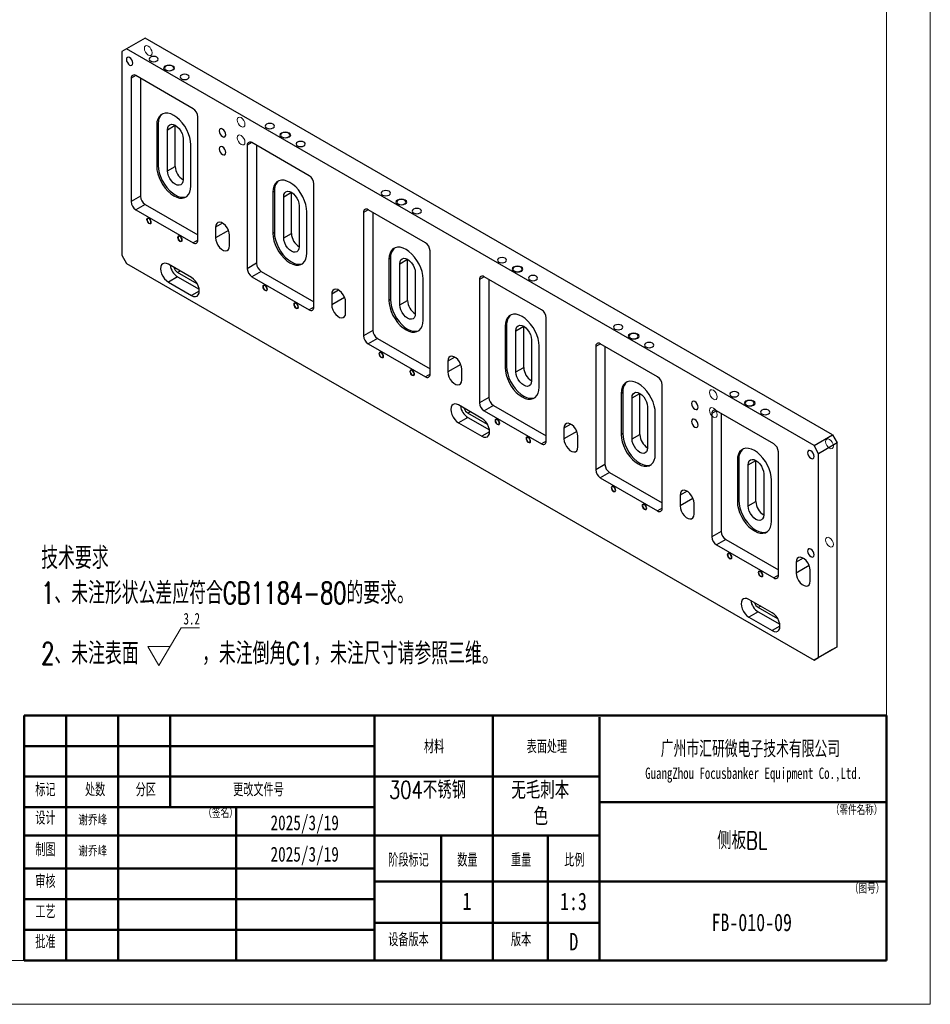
# Model space of a CAD drawing. Header units: millimetres. Extents: x 0 to 297, y 0 to 210.
# Tile 5 of 6: x 193 to 297, y 0 to 112. Entities that reach past the tile are written whole.
import ezdxf

# ---------------------------------------------------------------- set-up
doc = ezdxf.new("R2010")
doc.units = ezdxf.units.MM
doc.styles.add('SLDTEXTSTYLE0', font='TXT', dxfattribs={"width": 0.7, "bigfont": 'bigfont'})
doc.styles.add('SLDTEXTSTYLE1', font='TXT', dxfattribs={"width": 0.7})
doc.styles.add('SLDTEXTSTYLE2', font='TXT', dxfattribs={"width": 0.75, "bigfont": 'bigfont'})
doc.styles.add('SLDTEXTSTYLE3', font='TXT', dxfattribs={"width": 0.75})

# ---------------------------------------------------------------- blocks, each defined once
blk = doc.blocks.new('SW_NOTE_0')
at = {"color": 0, "linetype": 'Continuous', "lineweight": 0}
for p, q in [((13.44, -10.29), (15.97, -6.01)), ((15.97, -6.01), (18.07, -6.01)), ((13.44, -10.29), (12.17, -8.15)), ((14.7, -8.15), (12.17, -8.15))]:
    blk.add_line(p, q, dxfattribs=at)
at = {"color": 0, "linetype": 'Continuous', "lineweight": 0, "attachment_point": 1}
for s, insert, char_height, style in [('技术要求', (0, 3.22), 2.5, 'SLDTEXTSTYLE0'), ('1、未注形状公差应符合GB1184-80的要求。', (0, -0.78), 2.5, 'SLDTEXTSTYLE0'), ('3.2', (16.24, -4.3), 1.323, 'SLDTEXTSTYLE1'), ('2、未注表面', (0, -7.68), 2.5, 'SLDTEXTSTYLE0'), ('，未注倒角C1，未注尺寸请参照三维。', (18.36, -7.68), 2.5, 'SLDTEXTSTYLE0')]:
    blk.add_mtext(s, dxfattribs=dict(at, insert=insert, char_height=char_height, style=style))
blk = doc.blocks.new('SW_NOTE_0_1')
at = {"color": 0, "linetype": 'Continuous', "lineweight": 0, "char_height": 2, "attachment_point": 2, "style": 'SLDTEXTSTYLE2'}
for s, insert in [('无毛刺本', (5.25, 2.58)), ('色', (5.31, -0.42))]:
    blk.add_mtext(s, dxfattribs=dict(at, insert=insert))
blk = doc.blocks.new('SW_NOTE_0_2')
at = {"color": 0, "linetype": 'Continuous', "lineweight": 0, "attachment_point": 2}
for s, insert, char_height, style in [('广州市汇研微电子技术有限公司', (16.21, 2.45), 1.9, 'SLDTEXTSTYLE0'), ('GuangZhou Focusbanker Equipment Co.,Ltd.', (16.58, -0.62), 1.3, 'SLDTEXTSTYLE1')]:
    blk.add_mtext(s, dxfattribs=dict(at, insert=insert, char_height=char_height, style=style))

msp = doc.modelspace()

# ---------------------------------------------------------------- linework, layer by layer
at = {"color": 7, "linetype": 'Continuous', "lineweight": 18}
for p, q in [((297, 210), (297, 0)), ((292, 205), (292, 5)), ((10, 5), (292, 5)), ((0, 0), (297, 0))]:
    msp.add_line(p, q, dxfattribs=at)
at = {"color": 7, "linetype": 'Continuous', "lineweight": 25}
for p, q in [((207.354, 110.329), (205.233, 109.105)), ((285.843, 65.019), (207.354, 110.329)), ((205.233, 109.105), (204.702, 108.798)), ((283.722, 63.794), (205.233, 109.105)), ((204.702, 108.798), (204.702, 85.527)), ((205.763, 105.736), (205.763, 91.651)), ((212.834, 102.267), (206.293, 106.043)), ((206.824, 105.737), (206.824, 92.263)), ((213.364, 87.263), (213.364, 101.348)), ((208.857, 100.48), (208.68, 100.378)), ((208.68, 100.378), (208.68, 95.683)), ((208.857, 100.48), (208.857, 95.785)), ((209.917, 99.868), (210.801, 100.378)), ((210.801, 95.683), (210.801, 100.378)), ((209.917, 95.173), (209.917, 99.868)), ((211.685, 98.847), (211.685, 94.152)), ((212.569, 93.438), (212.569, 98.133)), ((219.021, 98.083), (219.021, 83.997)), ((226.092, 94.613), (219.552, 98.389)), ((220.082, 98.083), (220.082, 84.61)), ((208.857, 95.785), (208.68, 95.683)), ((209.917, 95.173), (210.801, 95.683)), ((226.623, 79.609), (226.623, 93.694)), ((206.824, 92.263), (205.763, 91.651)), ((222.115, 92.826), (221.938, 92.724)), ((221.938, 92.724), (221.938, 88.029)), ((222.115, 92.826), (222.115, 88.131)), ((223.176, 92.214), (224.059, 92.724)), ((223.176, 87.519), (223.176, 92.214)), ((224.059, 88.029), (224.059, 92.724)), ((207.354, 91.345), (206.293, 90.733)), ((207.354, 91.345), (213.364, 87.875)), ((224.943, 91.193), (224.943, 86.498)), ((206.293, 90.733), (212.834, 86.957)), ((225.827, 85.784), (225.827, 90.479)), ((232.28, 90.429), (232.28, 76.343)), ((239.351, 86.959), (232.81, 90.735)), ((233.34, 90.429), (233.34, 76.956)), ((215.397, 88.743), (215.397, 87.518)), ((216.988, 86.6), (216.988, 87.825)), ((222.115, 88.131), (221.938, 88.029)), ((223.176, 87.519), (224.059, 88.029)), ((204.702, 85.527), (205.233, 84.608)), ((239.881, 71.955), (239.881, 86.041)), ((205.233, 84.608), (283.722, 39.298)), ((212.657, 82.976), (210.006, 84.507)), ((220.082, 84.61), (219.021, 83.997)), ((235.373, 85.172), (235.196, 85.07)), ((235.196, 85.07), (235.196, 80.375)), ((235.373, 85.172), (235.373, 80.477)), ((236.434, 84.56), (237.318, 85.07)), ((236.434, 79.865), (236.434, 84.56)), ((237.318, 80.375), (237.318, 85.07)), ((213.306, 82.275), (211.066, 83.568)), ((220.612, 83.691), (219.552, 83.079)), ((220.612, 83.691), (226.623, 80.221)), ((238.202, 83.54), (238.202, 78.844)), ((211.066, 83.078), (210.006, 82.465)), ((210.006, 82.465), (212.657, 80.935)), ((211.066, 83.078), (213.523, 81.659)), ((219.552, 83.079), (226.092, 79.303)), ((239.085, 78.13), (239.085, 82.825)), ((245.538, 82.775), (245.538, 68.69)), ((252.609, 79.305), (246.068, 83.081)), ((246.598, 82.775), (246.598, 69.302)), ((228.656, 81.089), (228.656, 79.864)), ((230.247, 78.946), (230.247, 80.171)), ((235.373, 80.477), (235.196, 80.375)), ((236.434, 79.865), (237.318, 80.375)), ((253.139, 64.301), (253.139, 78.387)), ((233.34, 76.956), (232.28, 76.343)), ((248.631, 77.519), (248.455, 77.417)), ((248.455, 77.417), (248.455, 72.721)), ((248.631, 77.519), (248.631, 72.823)), ((249.692, 76.906), (250.576, 77.417)), ((249.692, 72.211), (249.692, 76.906)), ((250.576, 72.721), (250.576, 77.417)), ((233.871, 76.037), (232.81, 75.425)), ((232.81, 75.425), (239.351, 71.649)), ((233.871, 76.037), (239.881, 72.567)), ((251.46, 75.886), (251.46, 71.191)), ((265.867, 71.652), (259.326, 75.427)), ((252.344, 70.476), (252.344, 75.171)), ((258.796, 75.121), (258.796, 61.036)), ((259.857, 75.121), (259.857, 61.648)), ((241.914, 73.435), (241.914, 72.211)), ((243.505, 71.292), (243.505, 72.517)), ((248.631, 72.823), (248.455, 72.721)), ((249.692, 72.211), (250.576, 72.721)), ((261.89, 69.865), (261.713, 69.763)), ((261.713, 69.763), (261.713, 65.068)), ((261.89, 69.865), (261.89, 65.17)), ((262.95, 69.252), (263.834, 69.763)), ((263.834, 65.068), (263.834, 69.763)), ((266.397, 56.648), (266.397, 70.733)), ((246.598, 69.302), (245.538, 68.69)), ((262.95, 64.557), (262.95, 69.252)), ((245.803, 66.903), (243.151, 68.434)), ((246.451, 66.202), (244.212, 67.495)), ((247.129, 68.383), (246.068, 67.771)), ((246.068, 67.771), (252.609, 63.995)), ((247.129, 68.383), (253.139, 64.914)), ((264.718, 68.232), (264.718, 63.537)), ((265.602, 62.822), (265.602, 67.518)), ((272.054, 67.467), (272.054, 53.382)), ((279.125, 63.998), (272.585, 67.774)), ((273.115, 67.467), (273.115, 53.994)), ((244.212, 67.005), (243.151, 66.393)), ((243.151, 66.393), (245.803, 64.862)), ((244.212, 67.005), (246.669, 65.587)), ((255.172, 65.782), (255.172, 64.557)), ((256.763, 63.638), (256.763, 64.863)), ((261.89, 65.17), (261.713, 65.068)), ((262.95, 64.557), (263.834, 65.068)), ((283.722, 63.794), (285.843, 65.019)), ((286.373, 64.1), (284.252, 62.875)), ((285.843, 65.019), (286.373, 64.1)), ((286.373, 40.829), (286.373, 64.1)), ((279.656, 48.994), (279.656, 63.079)), ((284.252, 62.875), (283.722, 63.794)), ((275.148, 62.211), (274.971, 62.109)), ((274.971, 62.109), (274.971, 57.414)), ((275.148, 62.211), (275.148, 57.516)), ((276.209, 61.599), (277.092, 62.109)), ((277.092, 57.414), (277.092, 62.109)), ((284.252, 39.604), (284.252, 62.875)), ((259.857, 61.648), (258.796, 61.036)), ((260.387, 60.73), (259.326, 60.117)), ((260.387, 60.73), (266.397, 57.26)), ((276.209, 56.903), (276.209, 61.599)), ((259.326, 60.117), (265.867, 56.341)), ((277.976, 60.578), (277.976, 55.883)), ((278.86, 55.169), (278.86, 59.864)), ((268.43, 58.128), (268.43, 56.903)), ((275.148, 57.516), (274.971, 57.414)), ((276.209, 56.903), (277.092, 57.414)), ((270.021, 55.985), (270.021, 57.209)), ((273.115, 53.994), (272.054, 53.382)), ((273.645, 53.076), (272.585, 52.463)), ((273.645, 53.076), (279.656, 49.606)), ((272.585, 52.463), (279.125, 48.688)), ((281.689, 50.474), (281.689, 49.249)), ((283.28, 48.331), (283.28, 49.556)), ((278.949, 44.707), (276.297, 46.238)), ((279.597, 44.006), (277.358, 45.299)), ((277.358, 44.809), (276.297, 44.196)), ((276.297, 44.196), (278.949, 42.666)), ((277.358, 44.809), (279.815, 43.39)), ((285.843, 40.522), (283.722, 39.298)), ((284.252, 39.604), (286.373, 40.829)), ((286.373, 40.829), (285.843, 40.522)), ((283.722, 39.298), (284.252, 39.604))]:
    msp.add_line(p, q, dxfattribs=at)
at = {"color": 1, "linetype": 'Continuous', "lineweight": 25}
for p, q in [((206.293, 106.043), (205.763, 105.736)), ((219.552, 98.389), (219.021, 98.083)), ((232.81, 90.735), (232.28, 90.429)), ((216.193, 89.202), (215.397, 88.743)), ((216.872, 88.37), (215.397, 87.518)), ((213.364, 87.263), (212.834, 86.957)), ((211.349, 83.731), (211.066, 83.568)), ((246.068, 83.081), (245.538, 82.775)), ((213.541, 81.445), (212.657, 80.935)), ((229.451, 81.549), (228.656, 81.089)), ((230.13, 80.716), (228.656, 79.864)), ((226.623, 79.609), (226.092, 79.303)), ((259.327, 75.427), (258.796, 75.121)), ((242.71, 73.895), (241.914, 73.435)), ((239.881, 71.955), (239.351, 71.649)), ((243.389, 73.062), (241.914, 72.211)), ((244.495, 67.659), (244.212, 67.495)), ((272.585, 67.774), (272.054, 67.467)), ((246.687, 65.372), (245.803, 64.862)), ((255.968, 66.241), (255.172, 65.782)), ((256.647, 65.408), (255.172, 64.557)), ((253.139, 64.301), (252.609, 63.995)), ((269.226, 58.587), (268.43, 58.128)), ((269.905, 57.754), (268.43, 56.903)), ((266.397, 56.648), (265.867, 56.341)), ((282.484, 50.933), (281.689, 50.474)), ((283.163, 50.101), (281.689, 49.249)), ((279.656, 48.994), (279.125, 48.688)), ((277.641, 45.462), (277.358, 45.299)), ((279.833, 43.176), (278.949, 42.666))]:
    msp.add_line(p, q, dxfattribs=at)
at = {"color": 7, "linetype": 'Continuous', "lineweight": 50}
for p, q in [((193.542, 32.994), (291.987, 32.994)), ((193.542, 32.994), (193.542, 4.994)), ((198.334, 32.994), (198.334, 19.266)), ((204.271, 22.494), (204.271, 32.994)), ((210.199, 22.494), (210.199, 32.994)), ((233.542, 32.994), (233.542, 4.994)), ((247.07, 32.994), (247.07, 19.266)), ((259.243, 32.77), (259.243, 19.266)), ((291.987, 32.994), (291.987, 4.994)), ((193.542, 29.494), (233.542, 29.494)), ((193.542, 29.494), (198.542, 29.494)), ((193.542, 26.018), (233.542, 26.018)), ((193.542, 26.018), (198.542, 26.018)), ((259.243, 26.018), (233.542, 26.018)), ((193.542, 22.494), (233.542, 22.494)), ((193.542, 22.494), (198.334, 22.494)), ((198.334, 22.494), (198.334, 19.266)), ((204.271, 19.266), (204.271, 22.494)), ((217.761, 22.494), (217.761, 4.994)), ((259.243, 23.077), (291.987, 23.077)), ((193.542, 19.266), (198.334, 19.266)), ((193.542, 19.266), (198.334, 19.266)), ((198.334, 19.266), (204.271, 19.266)), ((198.334, 19.266), (198.334, 15.494)), ((198.334, 19.266), (204.271, 19.266)), ((198.334, 19.266), (198.334, 15.494)), ((204.271, 19.266), (204.271, 15.494)), ((204.271, 19.266), (213.966, 19.266)), ((204.271, 19.266), (213.966, 19.266)), ((219.542, 19.266), (213.966, 19.266)), ((225.542, 19.266), (219.542, 19.266)), ((234.897, 19.266), (225.542, 19.266)), ((259.243, 19.266), (234.897, 19.266)), ((241.162, 19.266), (241.162, 4.994)), ((247.07, 19.266), (247.07, 4.994)), ((253.334, 19.266), (253.334, 4.994)), ((259.243, 14.022), (259.243, 19.266)), ((193.542, 15.494), (198.334, 15.494)), ((198.334, 15.494), (193.542, 15.494)), ((198.334, 15.494), (198.334, 11.994)), ((198.334, 15.494), (204.271, 15.494)), ((204.271, 15.494), (198.334, 15.494)), ((198.334, 15.494), (198.334, 11.994)), ((204.271, 15.494), (204.271, 11.994)), ((213.966, 15.494), (204.271, 15.494)), ((219.542, 15.494), (213.966, 15.494)), ((225.542, 15.494), (219.542, 15.494)), ((233.542, 15.494), (225.542, 15.494)), ((259.243, 14.022), (233.542, 14.022)), ((259.243, 14.022), (291.987, 14.022)), ((259.243, 14.022), (259.243, 9.295)), ((198.334, 11.994), (193.542, 11.994)), ((193.542, 11.994), (198.334, 11.994)), ((198.334, 11.994), (198.334, 8.494)), ((204.271, 11.994), (198.334, 11.994)), ((198.334, 11.994), (204.271, 11.994)), ((198.334, 11.994), (198.334, 8.494)), ((204.271, 11.994), (204.271, 8.494)), ((213.966, 11.994), (204.271, 11.994)), ((219.542, 11.994), (213.966, 11.994)), ((225.542, 11.994), (219.542, 11.994)), ((233.542, 11.994), (225.542, 11.994)), ((259.243, 9.295), (233.542, 9.295)), ((259.243, 4.994), (259.243, 9.295)), ((193.542, 8.494), (198.334, 8.494)), ((198.334, 8.494), (193.542, 8.494)), ((198.334, 8.494), (198.334, 4.994)), ((198.334, 8.494), (204.271, 8.494)), ((198.334, 8.494), (204.271, 8.494)), ((198.334, 8.494), (198.334, 4.994)), ((204.271, 8.494), (204.271, 4.994)), ((213.966, 8.494), (204.271, 8.494)), ((219.542, 8.494), (213.966, 8.494)), ((225.542, 8.494), (219.542, 8.494)), ((233.542, 8.494), (225.542, 8.494)), ((193.542, 4.994), (291.987, 4.994))]:
    msp.add_line(p, q, dxfattribs=at)
at = {"color": 7, "linetype": 'Continuous', "lineweight": 18, "flags": 128}
for points in [[(207.708, 109.411), (207.539, 109.469), (207.395, 109.442), (207.299, 109.331), (207.266, 109.155), (207.299, 108.941), (207.395, 108.72), (207.539, 108.526), (207.708, 108.39), (207.877, 108.331), (208.02, 108.359), (208.116, 108.469), (208.15, 108.645), (208.116, 108.86), (208.02, 109.081), (207.877, 109.274), (207.708, 109.411)], [(209.652, 106.655), (209.517, 106.772), (209.469, 106.911), (209.517, 107.049), (209.652, 107.166), (209.855, 107.244), (210.094, 107.271), (210.333, 107.244), (210.536, 107.166), (210.672, 107.049), (210.719, 106.911), (210.672, 106.772), (210.536, 106.655), (210.333, 106.577), (210.094, 106.55), (209.855, 106.577), (209.652, 106.655)], [(218.314, 101.246), (218.145, 101.305), (218.002, 101.277), (217.906, 101.167), (217.872, 100.991), (217.906, 100.776), (218.002, 100.555), (218.145, 100.362), (218.314, 100.226), (218.483, 100.167), (218.627, 100.195), (218.723, 100.305), (218.756, 100.481), (218.723, 100.696), (218.627, 100.916), (218.483, 101.11), (218.314, 101.246)], [(218.314, 99.205), (218.145, 99.264), (218.002, 99.236), (217.906, 99.126), (217.872, 98.95), (217.906, 98.735), (218.002, 98.514), (218.145, 98.321), (218.314, 98.184), (218.483, 98.125), (218.627, 98.153), (218.723, 98.264), (218.756, 98.439), (218.723, 98.654), (218.627, 98.875), (218.483, 99.068), (218.314, 99.205)], [(222.91, 99.002), (222.775, 99.119), (222.727, 99.257), (222.775, 99.395), (222.91, 99.512), (223.113, 99.59), (223.352, 99.618), (223.592, 99.59), (223.794, 99.512), (223.93, 99.395), (223.977, 99.257), (223.93, 99.119), (223.794, 99.002), (223.592, 98.923), (223.352, 98.896), (223.113, 98.923), (222.91, 99.002)], [(236.169, 91.348), (236.033, 91.465), (235.986, 91.603), (236.033, 91.741), (236.169, 91.858), (236.371, 91.936), (236.611, 91.964), (236.85, 91.936), (237.053, 91.858), (237.188, 91.741), (237.236, 91.603), (237.188, 91.465), (237.053, 91.348), (236.85, 91.27), (236.611, 91.242), (236.371, 91.27), (236.169, 91.348)], [(207.796, 89.151), (207.695, 89.233), (207.609, 89.349), (207.551, 89.481), (207.531, 89.61), (207.551, 89.715), (207.609, 89.782), (207.695, 89.798), (207.796, 89.763), (207.897, 89.681), (207.984, 89.565), (208.041, 89.433), (208.061, 89.304), (208.041, 89.198), (207.984, 89.132), (207.897, 89.115), (207.796, 89.151)], [(211.332, 87.11), (211.23, 87.192), (211.144, 87.308), (211.087, 87.44), (211.066, 87.569), (211.087, 87.674), (211.144, 87.741), (211.23, 87.757), (211.332, 87.722), (211.433, 87.64), (211.519, 87.524), (211.577, 87.392), (211.597, 87.263), (211.577, 87.157), (211.519, 87.091), (211.433, 87.074), (211.332, 87.11)], [(249.427, 83.694), (249.291, 83.811), (249.244, 83.949), (249.291, 84.087), (249.427, 84.204), (249.63, 84.282), (249.869, 84.31), (250.108, 84.282), (250.311, 84.204), (250.446, 84.087), (250.494, 83.949), (250.446, 83.811), (250.311, 83.694), (250.108, 83.616), (249.869, 83.588), (249.63, 83.616), (249.427, 83.694)], [(221.054, 81.497), (220.953, 81.579), (220.867, 81.695), (220.809, 81.827), (220.789, 81.956), (220.809, 82.062), (220.867, 82.128), (220.953, 82.145), (221.054, 82.109), (221.156, 82.027), (221.242, 81.911), (221.299, 81.779), (221.319, 81.65), (221.299, 81.544), (221.242, 81.478), (221.156, 81.462), (221.054, 81.497)], [(224.59, 79.456), (224.488, 79.538), (224.402, 79.654), (224.345, 79.786), (224.325, 79.915), (224.345, 80.021), (224.402, 80.087), (224.488, 80.103), (224.59, 80.068), (224.691, 79.986), (224.777, 79.87), (224.835, 79.738), (224.855, 79.609), (224.835, 79.503), (224.777, 79.437), (224.691, 79.421), (224.59, 79.456)], [(262.685, 76.04), (262.55, 76.157), (262.502, 76.295), (262.55, 76.433), (262.685, 76.55), (262.888, 76.629), (263.127, 76.656), (263.366, 76.629), (263.569, 76.55), (263.705, 76.433), (263.752, 76.295), (263.705, 76.157), (263.569, 76.04), (263.366, 75.962), (263.127, 75.934), (262.888, 75.962), (262.685, 76.04)], [(234.313, 73.843), (234.211, 73.925), (234.125, 74.041), (234.068, 74.173), (234.047, 74.302), (234.068, 74.408), (234.125, 74.474), (234.211, 74.491), (234.313, 74.455), (234.414, 74.374), (234.5, 74.257), (234.557, 74.125), (234.578, 73.996), (234.557, 73.891), (234.5, 73.824), (234.414, 73.808), (234.313, 73.843)], [(237.848, 71.802), (237.747, 71.884), (237.661, 72), (237.603, 72.132), (237.583, 72.261), (237.603, 72.367), (237.661, 72.433), (237.747, 72.45), (237.848, 72.414), (237.95, 72.333), (238.036, 72.216), (238.093, 72.084), (238.113, 71.955), (238.093, 71.85), (238.036, 71.783), (237.95, 71.767), (237.848, 71.802)], [(272.231, 70.121), (272.062, 70.179), (271.919, 70.152), (271.823, 70.041), (271.789, 69.865), (271.823, 69.651), (271.919, 69.43), (272.062, 69.237), (272.231, 69.1), (272.4, 69.041), (272.544, 69.069), (272.639, 69.179), (272.673, 69.355), (272.639, 69.57), (272.544, 69.791), (272.4, 69.984), (272.231, 70.121)], [(275.943, 68.386), (275.808, 68.503), (275.76, 68.641), (275.808, 68.779), (275.943, 68.897), (276.146, 68.975), (276.385, 69.002), (276.625, 68.975), (276.827, 68.897), (276.963, 68.779), (277.01, 68.641), (276.963, 68.503), (276.827, 68.386), (276.625, 68.308), (276.385, 68.281), (276.146, 68.308), (275.943, 68.386)], [(272.231, 68.079), (272.062, 68.138), (271.919, 68.11), (271.823, 68), (271.789, 67.824), (271.823, 67.609), (271.919, 67.389), (272.062, 67.195), (272.231, 67.059), (272.4, 67), (272.544, 67.028), (272.639, 67.138), (272.673, 67.314), (272.639, 67.529), (272.544, 67.749), (272.4, 67.943), (272.231, 68.079)], [(247.571, 66.189), (247.469, 66.271), (247.383, 66.387), (247.326, 66.52), (247.306, 66.648), (247.326, 66.754), (247.383, 66.82), (247.469, 66.837), (247.571, 66.802), (247.672, 66.72), (247.758, 66.604), (247.816, 66.471), (247.836, 66.342), (247.816, 66.237), (247.758, 66.171), (247.672, 66.154), (247.571, 66.189)], [(251.106, 64.148), (251.005, 64.23), (250.919, 64.346), (250.861, 64.479), (250.841, 64.607), (250.861, 64.713), (250.919, 64.779), (251.005, 64.796), (251.106, 64.761), (251.208, 64.679), (251.294, 64.563), (251.351, 64.43), (251.371, 64.301), (251.351, 64.196), (251.294, 64.13), (251.208, 64.113), (251.106, 64.148)], [(285.489, 64.508), (285.32, 64.567), (285.177, 64.539), (285.081, 64.429), (285.047, 64.253), (285.081, 64.038), (285.177, 63.817), (285.32, 63.624), (285.489, 63.488), (285.658, 63.429), (285.802, 63.457), (285.898, 63.567), (285.931, 63.743), (285.898, 63.957), (285.802, 64.178), (285.658, 64.372), (285.489, 64.508)], [(260.829, 58.535), (260.728, 58.617), (260.642, 58.733), (260.584, 58.866), (260.564, 58.995), (260.584, 59.1), (260.642, 59.166), (260.728, 59.183), (260.829, 59.148), (260.93, 59.066), (261.017, 58.95), (261.074, 58.817), (261.094, 58.688), (261.074, 58.583), (261.017, 58.517), (260.93, 58.5), (260.829, 58.535)], [(264.365, 56.494), (264.263, 56.576), (264.177, 56.692), (264.12, 56.825), (264.099, 56.954), (264.12, 57.059), (264.177, 57.125), (264.263, 57.142), (264.365, 57.107), (264.466, 57.025), (264.552, 56.909), (264.61, 56.776), (264.63, 56.647), (264.61, 56.542), (264.552, 56.476), (264.466, 56.459), (264.365, 56.494)], [(285.489, 53.281), (285.32, 53.34), (285.177, 53.312), (285.081, 53.201), (285.047, 53.026), (285.081, 52.811), (285.177, 52.59), (285.32, 52.397), (285.489, 52.26), (285.658, 52.201), (285.802, 52.229), (285.898, 52.339), (285.931, 52.515), (285.898, 52.73), (285.802, 52.951), (285.658, 53.144), (285.489, 53.281)], [(274.087, 50.882), (273.986, 50.963), (273.9, 51.079), (273.842, 51.212), (273.822, 51.341), (273.842, 51.446), (273.9, 51.513), (273.986, 51.529), (274.087, 51.494), (274.189, 51.412), (274.275, 51.296), (274.332, 51.163), (274.352, 51.035), (274.332, 50.929), (274.275, 50.863), (274.189, 50.846), (274.087, 50.882)], [(277.623, 48.841), (277.521, 48.922), (277.435, 49.038), (277.378, 49.171), (277.358, 49.3), (277.378, 49.405), (277.435, 49.471), (277.521, 49.488), (277.623, 49.453), (277.724, 49.371), (277.81, 49.255), (277.868, 49.122), (277.888, 48.994), (277.868, 48.888), (277.81, 48.822), (277.724, 48.805), (277.623, 48.841)]]:
    msp.add_lwpolyline(points, dxfattribs=at)
at = {"color": 7, "linetype": 'Continuous', "lineweight": 25, "flags": 128}
for points in [[(205.958, 107.461), (205.929, 107.642), (205.849, 107.827), (205.728, 107.99), (205.586, 108.104), (205.444, 108.154), (205.324, 108.13), (205.243, 108.038), (205.215, 107.89), (205.243, 107.71), (205.324, 107.524), (205.444, 107.362), (205.586, 107.247), (205.728, 107.198), (205.849, 107.221), (205.929, 107.314), (205.958, 107.461)], [(207.955, 107.717), (208.125, 107.651), (208.326, 107.628), (208.527, 107.651), (208.698, 107.717), (208.811, 107.815), (208.851, 107.931), (208.811, 108.047), (208.698, 108.145), (208.527, 108.211), (208.326, 108.234), (208.125, 108.211), (207.955, 108.145), (207.841, 108.047), (207.801, 107.931), (207.841, 107.815), (207.955, 107.717)], [(209.723, 106.696), (209.893, 106.631), (210.094, 106.607), (210.295, 106.631), (210.465, 106.696), (210.579, 106.795), (210.619, 106.911), (210.579, 107.027), (210.465, 107.125), (210.295, 107.191), (210.094, 107.214), (209.893, 107.191), (209.723, 107.125), (209.609, 107.027), (209.569, 106.911), (209.609, 106.795), (209.723, 106.696)], [(211.491, 105.676), (211.661, 105.61), (211.862, 105.587), (212.063, 105.61), (212.233, 105.676), (212.347, 105.774), (212.387, 105.89), (212.347, 106.006), (212.233, 106.104), (212.063, 106.17), (211.862, 106.193), (211.661, 106.17), (211.491, 106.104), (211.377, 106.006), (211.337, 105.89), (211.377, 105.774), (211.491, 105.676)], [(212.569, 98.133), (212.539, 98.54), (212.452, 98.969), (212.308, 99.406), (212.114, 99.839), (211.874, 100.254), (211.597, 100.639), (211.29, 100.982), (210.962, 101.272), (210.624, 101.501), (210.287, 101.662), (209.959, 101.749), (209.652, 101.761), (209.375, 101.697), (209.135, 101.559), (208.94, 101.35), (208.797, 101.078), (208.709, 100.751), (208.68, 100.378)], [(209.917, 99.868), (209.947, 100.115), (210.036, 100.31), (210.176, 100.44), (210.359, 100.497), (210.572, 100.475), (210.801, 100.378), (211.03, 100.211), (211.243, 99.986), (211.426, 99.718), (211.567, 99.426), (211.655, 99.129), (211.685, 98.847)], [(221.213, 100.063), (221.384, 99.997), (221.585, 99.974), (221.786, 99.997), (221.956, 100.063), (222.07, 100.161), (222.11, 100.277), (222.07, 100.393), (221.956, 100.492), (221.786, 100.557), (221.585, 100.58), (221.384, 100.557), (221.213, 100.492), (221.1, 100.393), (221.06, 100.277), (221.1, 100.161), (221.213, 100.063)], [(216.564, 99.297), (216.536, 99.477), (216.455, 99.663), (216.335, 99.825), (216.193, 99.94), (216.051, 99.989), (215.93, 99.966), (215.85, 99.873), (215.822, 99.726), (215.85, 99.545), (215.93, 99.36), (216.051, 99.197), (216.193, 99.083), (216.335, 99.033), (216.455, 99.057), (216.536, 99.149), (216.564, 99.297)], [(222.981, 99.042), (223.151, 98.977), (223.352, 98.954), (223.553, 98.977), (223.724, 99.042), (223.837, 99.141), (223.877, 99.257), (223.837, 99.373), (223.724, 99.471), (223.553, 99.537), (223.352, 99.56), (223.151, 99.537), (222.981, 99.471), (222.867, 99.373), (222.827, 99.257), (222.867, 99.141), (222.981, 99.042)], [(216.564, 97.256), (216.536, 97.436), (216.455, 97.622), (216.335, 97.784), (216.193, 97.899), (216.051, 97.948), (215.93, 97.925), (215.85, 97.832), (215.822, 97.684), (215.85, 97.504), (215.93, 97.318), (216.051, 97.156), (216.193, 97.041), (216.335, 96.992), (216.455, 97.015), (216.536, 97.108), (216.564, 97.256)], [(224.749, 98.022), (224.919, 97.956), (225.12, 97.933), (225.321, 97.956), (225.491, 98.022), (225.605, 98.12), (225.645, 98.236), (225.605, 98.352), (225.491, 98.451), (225.321, 98.516), (225.12, 98.539), (224.919, 98.516), (224.749, 98.451), (224.635, 98.352), (224.595, 98.236), (224.635, 98.12), (224.749, 98.022)], [(208.68, 95.683), (208.709, 95.276), (208.797, 94.847), (208.94, 94.41), (209.135, 93.977), (209.375, 93.562), (209.652, 93.177), (209.959, 92.834), (210.287, 92.544), (210.624, 92.315), (210.962, 92.154), (211.29, 92.066), (211.597, 92.054), (211.874, 92.119), (212.114, 92.257), (212.308, 92.465), (212.452, 92.737), (212.539, 93.065), (212.569, 93.438)], [(208.857, 95.785), (208.886, 95.378), (208.974, 94.949), (209.117, 94.512), (209.312, 94.079), (209.551, 93.664), (209.829, 93.279), (210.136, 92.936), (210.464, 92.646), (210.801, 92.417), (211.139, 92.256), (211.466, 92.168), (211.773, 92.156), (212.051, 92.221), (212.085, 92.235)], [(211.685, 94.152), (211.655, 93.905), (211.567, 93.71), (211.426, 93.58), (211.243, 93.523), (211.03, 93.544), (210.801, 93.642), (210.572, 93.809), (210.359, 94.034), (210.176, 94.301), (210.036, 94.594), (209.947, 94.891), (209.917, 95.173)], [(225.827, 90.479), (225.798, 90.886), (225.71, 91.315), (225.567, 91.752), (225.372, 92.185), (225.133, 92.6), (224.855, 92.985), (224.548, 93.328), (224.22, 93.618), (223.883, 93.847), (223.545, 94.008), (223.218, 94.096), (222.91, 94.108), (222.633, 94.043), (222.393, 93.905), (222.199, 93.697), (222.055, 93.424), (221.968, 93.097), (221.938, 92.724)], [(223.176, 92.214), (223.206, 92.461), (223.294, 92.656), (223.434, 92.786), (223.618, 92.843), (223.831, 92.822), (224.059, 92.724), (224.288, 92.557), (224.501, 92.332), (224.684, 92.065), (224.825, 91.772), (224.913, 91.475), (224.943, 91.193)], [(234.472, 92.409), (234.642, 92.343), (234.843, 92.32), (235.044, 92.343), (235.214, 92.409), (235.328, 92.507), (235.368, 92.623), (235.328, 92.739), (235.214, 92.838), (235.044, 92.903), (234.843, 92.926), (234.642, 92.903), (234.472, 92.838), (234.358, 92.739), (234.318, 92.623), (234.358, 92.507), (234.472, 92.409)], [(236.239, 91.389), (236.41, 91.323), (236.611, 91.3), (236.812, 91.323), (236.982, 91.389), (237.096, 91.487), (237.136, 91.603), (237.096, 91.719), (236.982, 91.817), (236.812, 91.883), (236.611, 91.906), (236.41, 91.883), (236.239, 91.817), (236.126, 91.719), (236.086, 91.603), (236.126, 91.487), (236.239, 91.389)], [(238.007, 90.368), (238.177, 90.302), (238.378, 90.279), (238.579, 90.302), (238.75, 90.368), (238.863, 90.466), (238.903, 90.582), (238.863, 90.698), (238.75, 90.797), (238.579, 90.862), (238.378, 90.885), (238.177, 90.862), (238.007, 90.797), (237.893, 90.698), (237.853, 90.582), (237.893, 90.466), (238.007, 90.368)], [(208.017, 89.329), (208, 89.437), (207.952, 89.547), (207.881, 89.644), (207.796, 89.712), (207.711, 89.741), (207.64, 89.728), (207.592, 89.672), (207.575, 89.584), (207.592, 89.477), (207.64, 89.367), (207.711, 89.27), (207.796, 89.202), (207.881, 89.172), (207.952, 89.186), (208, 89.241), (208.017, 89.329)], [(216.988, 87.825), (216.956, 88.102), (216.862, 88.394), (216.714, 88.677), (216.523, 88.929), (216.306, 89.128), (216.08, 89.258), (215.862, 89.31), (215.672, 89.279), (215.524, 89.167), (215.43, 88.983), (215.397, 88.743)], [(211.553, 87.288), (211.536, 87.396), (211.488, 87.506), (211.416, 87.603), (211.332, 87.671), (211.247, 87.7), (211.175, 87.686), (211.127, 87.631), (211.111, 87.543), (211.127, 87.436), (211.175, 87.326), (211.247, 87.229), (211.332, 87.161), (211.416, 87.131), (211.488, 87.145), (211.536, 87.2), (211.553, 87.288)], [(221.938, 88.029), (221.968, 87.622), (222.055, 87.193), (222.199, 86.756), (222.393, 86.323), (222.633, 85.908), (222.91, 85.523), (223.218, 85.18), (223.545, 84.89), (223.883, 84.661), (224.22, 84.5), (224.548, 84.412), (224.855, 84.401), (225.133, 84.465), (225.372, 84.603), (225.567, 84.812), (225.71, 85.084), (225.798, 85.411), (225.827, 85.784)], [(222.115, 88.131), (222.144, 87.724), (222.232, 87.295), (222.375, 86.858), (222.57, 86.425), (222.81, 86.01), (223.087, 85.625), (223.394, 85.282), (223.722, 84.992), (224.059, 84.763), (224.397, 84.602), (224.725, 84.515), (225.032, 84.503), (225.309, 84.567), (225.343, 84.581)], [(215.397, 87.518), (215.43, 87.241), (215.524, 86.949), (215.672, 86.666), (215.862, 86.414), (216.08, 86.215), (216.306, 86.084), (216.523, 86.033), (216.714, 86.064), (216.862, 86.176), (216.956, 86.36), (216.988, 86.6)], [(224.943, 86.498), (224.913, 86.252), (224.825, 86.056), (224.684, 85.926), (224.501, 85.869), (224.288, 85.891), (224.059, 85.988), (223.831, 86.155), (223.618, 86.38), (223.434, 86.648), (223.294, 86.94), (223.206, 87.237), (223.176, 87.519)], [(239.085, 82.825), (239.056, 83.232), (238.968, 83.661), (238.825, 84.098), (238.631, 84.531), (238.391, 84.946), (238.113, 85.331), (237.806, 85.674), (237.479, 85.964), (237.141, 86.193), (236.803, 86.354), (236.476, 86.442), (236.169, 86.454), (235.891, 86.389), (235.651, 86.251), (235.457, 86.043), (235.314, 85.771), (235.226, 85.443), (235.196, 85.07)], [(210.006, 84.507), (209.777, 84.604), (209.564, 84.625), (209.381, 84.569), (209.24, 84.438), (209.152, 84.243), (209.122, 83.996), (209.152, 83.715), (209.24, 83.418), (209.381, 83.125), (209.564, 82.857), (209.777, 82.632), (210.006, 82.465)], [(236.434, 84.56), (236.464, 84.807), (236.552, 85.002), (236.693, 85.132), (236.876, 85.189), (237.089, 85.168), (237.318, 85.071), (237.546, 84.904), (237.76, 84.679), (237.943, 84.411), (238.083, 84.118), (238.171, 83.821), (238.202, 83.54)], [(247.73, 84.755), (247.9, 84.69), (248.101, 84.667), (248.302, 84.69), (248.472, 84.755), (248.586, 84.854), (248.626, 84.97), (248.586, 85.086), (248.472, 85.184), (248.302, 85.25), (248.101, 85.273), (247.9, 85.25), (247.73, 85.184), (247.616, 85.086), (247.576, 84.97), (247.616, 84.854), (247.73, 84.755)], [(249.498, 83.735), (249.668, 83.669), (249.869, 83.646), (250.07, 83.669), (250.24, 83.735), (250.354, 83.833), (250.394, 83.949), (250.354, 84.065), (250.24, 84.163), (250.07, 84.229), (249.869, 84.252), (249.668, 84.229), (249.498, 84.163), (249.384, 84.065), (249.344, 83.949), (249.384, 83.833), (249.498, 83.735)], [(251.265, 82.714), (251.436, 82.649), (251.637, 82.625), (251.838, 82.649), (252.008, 82.714), (252.122, 82.813), (252.162, 82.929), (252.122, 83.045), (252.008, 83.143), (251.838, 83.209), (251.637, 83.232), (251.436, 83.209), (251.265, 83.143), (251.152, 83.045), (251.112, 82.929), (251.152, 82.813), (251.265, 82.714)], [(212.657, 80.935), (212.886, 80.837), (213.099, 80.816), (213.282, 80.873), (213.423, 81.003), (213.511, 81.198), (213.541, 81.445), (213.511, 81.727), (213.423, 82.024), (213.282, 82.316), (213.099, 82.584), (212.886, 82.809), (212.657, 82.976)], [(221.275, 81.675), (221.258, 81.783), (221.211, 81.893), (221.139, 81.99), (221.054, 82.058), (220.97, 82.088), (220.898, 82.074), (220.85, 82.019), (220.833, 81.931), (220.85, 81.823), (220.898, 81.713), (220.97, 81.616), (221.054, 81.548), (221.139, 81.518), (221.211, 81.532), (221.258, 81.588), (221.275, 81.675)], [(230.247, 80.171), (230.214, 80.448), (230.12, 80.74), (229.972, 81.024), (229.782, 81.275), (229.564, 81.474), (229.338, 81.605), (229.121, 81.656), (228.93, 81.625), (228.782, 81.513), (228.688, 81.329), (228.656, 81.089)], [(224.811, 79.634), (224.794, 79.742), (224.746, 79.852), (224.674, 79.949), (224.59, 80.017), (224.505, 80.047), (224.434, 80.033), (224.386, 79.978), (224.369, 79.89), (224.386, 79.782), (224.434, 79.672), (224.505, 79.575), (224.59, 79.507), (224.674, 79.477), (224.746, 79.491), (224.794, 79.547), (224.811, 79.634)], [(228.656, 79.864), (228.688, 79.587), (228.782, 79.295), (228.93, 79.012), (229.121, 78.76), (229.338, 78.561), (229.564, 78.431), (229.782, 78.379), (229.972, 78.41), (230.12, 78.522), (230.214, 78.706), (230.247, 78.946)], [(235.196, 80.375), (235.226, 79.968), (235.314, 79.54), (235.457, 79.102), (235.651, 78.669), (235.891, 78.254), (236.169, 77.869), (236.476, 77.527), (236.803, 77.236), (237.141, 77.007), (237.479, 76.846), (237.806, 76.759), (238.113, 76.747), (238.391, 76.811), (238.631, 76.949), (238.825, 77.158), (238.968, 77.43), (239.056, 77.757), (239.085, 78.13)], [(235.373, 80.477), (235.403, 80.07), (235.49, 79.642), (235.634, 79.204), (235.828, 78.771), (236.068, 78.356), (236.345, 77.971), (236.653, 77.629), (236.98, 77.338), (237.318, 77.109), (237.655, 76.948), (237.983, 76.861), (238.29, 76.849), (238.568, 76.913), (238.601, 76.927)], [(238.202, 78.844), (238.171, 78.598), (238.083, 78.402), (237.943, 78.272), (237.76, 78.216), (237.546, 78.237), (237.318, 78.334), (237.089, 78.501), (236.876, 78.726), (236.693, 78.994), (236.552, 79.286), (236.464, 79.583), (236.434, 79.865)], [(252.344, 75.171), (252.314, 75.578), (252.226, 76.007), (252.083, 76.445), (251.889, 76.877), (251.649, 77.293), (251.371, 77.677), (251.064, 78.02), (250.737, 78.31), (250.399, 78.539), (250.062, 78.7), (249.734, 78.788), (249.427, 78.8), (249.149, 78.736), (248.91, 78.597), (248.715, 78.389), (248.572, 78.117), (248.484, 77.789), (248.455, 77.417)], [(260.988, 77.101), (261.158, 77.036), (261.359, 77.013), (261.56, 77.036), (261.731, 77.101), (261.844, 77.2), (261.884, 77.316), (261.844, 77.432), (261.731, 77.53), (261.56, 77.596), (261.359, 77.619), (261.158, 77.596), (260.988, 77.53), (260.874, 77.432), (260.834, 77.316), (260.874, 77.2), (260.988, 77.101)], [(249.692, 76.906), (249.722, 77.153), (249.811, 77.348), (249.951, 77.479), (250.134, 77.535), (250.347, 77.514), (250.576, 77.417), (250.805, 77.25), (251.018, 77.025), (251.201, 76.757), (251.341, 76.464), (251.43, 76.167), (251.46, 75.886)], [(262.756, 76.081), (262.926, 76.015), (263.127, 75.992), (263.328, 76.015), (263.498, 76.081), (263.612, 76.179), (263.652, 76.295), (263.612, 76.411), (263.498, 76.51), (263.328, 76.575), (263.127, 76.598), (262.926, 76.575), (262.756, 76.51), (262.642, 76.411), (262.602, 76.295), (262.642, 76.179), (262.756, 76.081)], [(264.524, 75.06), (264.694, 74.995), (264.895, 74.972), (265.096, 74.995), (265.266, 75.06), (265.38, 75.159), (265.42, 75.275), (265.38, 75.391), (265.266, 75.489), (265.096, 75.555), (264.895, 75.578), (264.694, 75.555), (264.524, 75.489), (264.41, 75.391), (264.37, 75.275), (264.41, 75.159), (264.524, 75.06)], [(234.533, 74.022), (234.517, 74.129), (234.469, 74.239), (234.397, 74.336), (234.313, 74.404), (234.228, 74.434), (234.156, 74.42), (234.108, 74.365), (234.092, 74.277), (234.108, 74.169), (234.156, 74.059), (234.228, 73.962), (234.313, 73.894), (234.397, 73.865), (234.469, 73.879), (234.517, 73.934), (234.533, 74.022)], [(243.505, 72.517), (243.473, 72.794), (243.379, 73.087), (243.23, 73.37), (243.04, 73.621), (242.823, 73.82), (242.596, 73.951), (242.379, 74.003), (242.188, 73.971), (242.04, 73.859), (241.946, 73.676), (241.914, 73.435)], [(238.069, 71.981), (238.052, 72.088), (238.004, 72.198), (237.933, 72.295), (237.848, 72.363), (237.763, 72.393), (237.692, 72.379), (237.644, 72.324), (237.627, 72.236), (237.644, 72.128), (237.692, 72.018), (237.763, 71.921), (237.848, 71.853), (237.933, 71.824), (238.004, 71.838), (238.052, 71.893), (238.069, 71.981)], [(241.914, 72.211), (241.946, 71.933), (242.04, 71.641), (242.188, 71.358), (242.379, 71.107), (242.596, 70.908), (242.823, 70.777), (243.04, 70.725), (243.23, 70.756), (243.379, 70.868), (243.473, 71.052), (243.505, 71.292)], [(248.455, 72.721), (248.484, 72.314), (248.572, 71.886), (248.715, 71.448), (248.91, 71.015), (249.149, 70.6), (249.427, 70.215), (249.734, 69.873), (250.062, 69.582), (250.399, 69.353), (250.737, 69.193), (251.064, 69.105), (251.371, 69.093), (251.649, 69.157), (251.889, 69.296), (252.083, 69.504), (252.226, 69.776), (252.314, 70.103), (252.344, 70.476)], [(248.631, 72.823), (248.661, 72.416), (248.749, 71.988), (248.892, 71.55), (249.086, 71.117), (249.326, 70.702), (249.604, 70.318), (249.911, 69.975), (250.238, 69.684), (250.576, 69.455), (250.914, 69.295), (251.241, 69.207), (251.548, 69.195), (251.826, 69.259), (251.86, 69.273)], [(251.46, 71.191), (251.43, 70.944), (251.341, 70.749), (251.201, 70.618), (251.018, 70.562), (250.805, 70.583), (250.576, 70.68), (250.347, 70.847), (250.134, 71.072), (249.951, 71.34), (249.811, 71.632), (249.722, 71.93), (249.692, 72.211)], [(265.602, 67.518), (265.572, 67.925), (265.485, 68.353), (265.341, 68.791), (265.147, 69.224), (264.907, 69.639), (264.63, 70.023), (264.323, 70.366), (263.995, 70.657), (263.657, 70.886), (263.32, 71.046), (262.992, 71.134), (262.685, 71.146), (262.408, 71.082), (262.168, 70.943), (261.973, 70.735), (261.83, 70.463), (261.742, 70.136), (261.713, 69.763)], [(262.95, 69.252), (262.98, 69.499), (263.069, 69.694), (263.209, 69.825), (263.392, 69.881), (263.605, 69.86), (263.834, 69.763), (264.063, 69.596), (264.276, 69.371), (264.459, 69.103), (264.6, 68.811), (264.688, 68.513), (264.718, 68.232)], [(274.246, 69.448), (274.417, 69.382), (274.618, 69.359), (274.819, 69.382), (274.989, 69.448), (275.103, 69.546), (275.143, 69.662), (275.103, 69.778), (274.989, 69.876), (274.819, 69.942), (274.618, 69.965), (274.417, 69.942), (274.246, 69.876), (274.133, 69.778), (274.093, 69.662), (274.133, 69.546), (274.246, 69.448)], [(270.481, 68.171), (270.453, 68.352), (270.372, 68.537), (270.252, 68.7), (270.11, 68.814), (269.968, 68.864), (269.847, 68.84), (269.767, 68.748), (269.739, 68.6), (269.767, 68.42), (269.847, 68.234), (269.968, 68.072), (270.11, 67.957), (270.252, 67.908), (270.372, 67.931), (270.453, 68.024), (270.481, 68.171)], [(276.014, 68.427), (276.184, 68.361), (276.385, 68.338), (276.586, 68.361), (276.757, 68.427), (276.87, 68.525), (276.91, 68.641), (276.87, 68.757), (276.757, 68.856), (276.586, 68.921), (276.385, 68.944), (276.184, 68.921), (276.014, 68.856), (275.9, 68.757), (275.86, 68.641), (275.9, 68.525), (276.014, 68.427)], [(243.151, 68.434), (242.923, 68.532), (242.709, 68.553), (242.526, 68.496), (242.386, 68.366), (242.298, 68.171), (242.267, 67.924), (242.298, 67.642), (242.386, 67.345), (242.526, 67.053), (242.709, 66.785), (242.923, 66.56), (243.151, 66.393)], [(277.782, 67.407), (277.952, 67.341), (278.153, 67.318), (278.354, 67.341), (278.524, 67.407), (278.638, 67.505), (278.678, 67.621), (278.638, 67.737), (278.524, 67.835), (278.354, 67.901), (278.153, 67.924), (277.952, 67.901), (277.782, 67.835), (277.668, 67.737), (277.628, 67.621), (277.668, 67.505), (277.782, 67.407)], [(245.803, 64.862), (246.032, 64.765), (246.245, 64.744), (246.428, 64.8), (246.568, 64.931), (246.657, 65.126), (246.687, 65.373), (246.657, 65.654), (246.568, 65.951), (246.428, 66.244), (246.245, 66.512), (246.032, 66.737), (245.803, 66.903)], [(247.792, 66.368), (247.775, 66.475), (247.727, 66.586), (247.655, 66.682), (247.571, 66.751), (247.486, 66.78), (247.415, 66.766), (247.367, 66.711), (247.35, 66.623), (247.367, 66.516), (247.415, 66.405), (247.486, 66.308), (247.571, 66.24), (247.655, 66.211), (247.727, 66.225), (247.775, 66.28), (247.792, 66.368)], [(256.763, 64.863), (256.731, 65.141), (256.637, 65.433), (256.489, 65.716), (256.298, 65.967), (256.081, 66.166), (255.854, 66.297), (255.637, 66.349), (255.447, 66.317), (255.298, 66.205), (255.204, 66.022), (255.172, 65.782)], [(270.481, 66.13), (270.453, 66.31), (270.372, 66.496), (270.252, 66.658), (270.11, 66.773), (269.968, 66.822), (269.847, 66.799), (269.767, 66.706), (269.739, 66.559), (269.767, 66.378), (269.847, 66.193), (269.968, 66.03), (270.11, 65.916), (270.252, 65.866), (270.372, 65.89), (270.453, 65.982), (270.481, 66.13)], [(251.327, 64.327), (251.31, 64.434), (251.263, 64.545), (251.191, 64.641), (251.106, 64.71), (251.022, 64.739), (250.95, 64.725), (250.902, 64.67), (250.885, 64.582), (250.902, 64.475), (250.95, 64.364), (251.022, 64.267), (251.106, 64.199), (251.191, 64.17), (251.263, 64.184), (251.31, 64.239), (251.327, 64.327)], [(255.172, 64.557), (255.204, 64.279), (255.298, 63.987), (255.447, 63.704), (255.637, 63.453), (255.854, 63.254), (256.081, 63.123), (256.298, 63.071), (256.489, 63.103), (256.637, 63.215), (256.731, 63.398), (256.763, 63.638)], [(261.713, 65.068), (261.742, 64.661), (261.83, 64.232), (261.973, 63.794), (262.168, 63.362), (262.408, 62.946), (262.685, 62.562), (262.992, 62.219), (263.32, 61.929), (263.657, 61.7), (263.995, 61.539), (264.323, 61.451), (264.63, 61.439), (264.907, 61.503), (265.147, 61.642), (265.341, 61.85), (265.485, 62.122), (265.572, 62.45), (265.602, 62.822)], [(261.89, 65.17), (261.919, 64.763), (262.007, 64.334), (262.15, 63.896), (262.345, 63.464), (262.584, 63.048), (262.862, 62.664), (263.169, 62.321), (263.497, 62.031), (263.834, 61.802), (264.172, 61.641), (264.499, 61.553), (264.806, 61.541), (265.084, 61.605), (265.118, 61.619)], [(264.718, 63.537), (264.688, 63.29), (264.6, 63.095), (264.459, 62.965), (264.276, 62.908), (264.063, 62.929), (263.834, 63.026), (263.605, 63.193), (263.392, 63.418), (263.209, 63.686), (263.069, 63.979), (262.98, 64.276), (262.95, 64.557)], [(278.86, 59.864), (278.831, 60.271), (278.743, 60.699), (278.6, 61.137), (278.405, 61.57), (278.166, 61.985), (277.888, 62.37), (277.581, 62.712), (277.253, 63.003), (276.916, 63.232), (276.578, 63.393), (276.251, 63.48), (275.943, 63.492), (275.666, 63.428), (275.426, 63.29), (275.232, 63.081), (275.088, 62.809), (275.001, 62.482), (274.971, 62.109)], [(283.739, 62.559), (283.711, 62.739), (283.631, 62.925), (283.51, 63.087), (283.368, 63.202), (283.226, 63.251), (283.106, 63.228), (283.025, 63.135), (282.997, 62.988), (283.025, 62.807), (283.106, 62.622), (283.226, 62.459), (283.368, 62.345), (283.51, 62.295), (283.631, 62.319), (283.711, 62.411), (283.739, 62.559)], [(276.209, 61.599), (276.239, 61.845), (276.327, 62.041), (276.467, 62.171), (276.651, 62.227), (276.864, 62.206), (277.092, 62.109), (277.321, 61.942), (277.534, 61.717), (277.717, 61.449), (277.858, 61.157), (277.946, 60.86), (277.976, 60.578)], [(261.05, 58.714), (261.033, 58.821), (260.985, 58.932), (260.914, 59.028), (260.829, 59.097), (260.744, 59.126), (260.673, 59.112), (260.625, 59.057), (260.608, 58.969), (260.625, 58.862), (260.673, 58.751), (260.744, 58.655), (260.829, 58.586), (260.914, 58.557), (260.985, 58.571), (261.033, 58.626), (261.05, 58.714)], [(270.021, 57.209), (269.989, 57.487), (269.895, 57.779), (269.747, 58.062), (269.556, 58.313), (269.339, 58.512), (269.113, 58.643), (268.895, 58.695), (268.705, 58.664), (268.557, 58.552), (268.463, 58.368), (268.43, 58.128)], [(274.971, 57.414), (275.001, 57.007), (275.088, 56.578), (275.232, 56.141), (275.426, 55.708), (275.666, 55.293), (275.943, 54.908), (276.251, 54.565), (276.578, 54.275), (276.916, 54.046), (277.253, 53.885), (277.581, 53.797), (277.888, 53.785), (278.166, 53.849), (278.405, 53.988), (278.6, 54.196), (278.743, 54.468), (278.831, 54.796), (278.86, 55.169)], [(275.148, 57.516), (275.177, 57.109), (275.265, 56.68), (275.408, 56.243), (275.603, 55.81), (275.843, 55.395), (276.12, 55.01), (276.427, 54.667), (276.755, 54.377), (277.092, 54.148), (277.43, 53.987), (277.758, 53.899), (278.065, 53.887), (278.342, 53.952), (278.376, 53.966)], [(264.586, 56.673), (264.569, 56.78), (264.521, 56.891), (264.449, 56.987), (264.365, 57.056), (264.28, 57.085), (264.208, 57.071), (264.16, 57.016), (264.144, 56.928), (264.16, 56.821), (264.208, 56.71), (264.28, 56.614), (264.365, 56.545), (264.449, 56.516), (264.521, 56.53), (264.569, 56.585), (264.586, 56.673)], [(268.43, 56.903), (268.463, 56.626), (268.557, 56.333), (268.705, 56.05), (268.895, 55.799), (269.113, 55.6), (269.339, 55.469), (269.556, 55.417), (269.747, 55.449), (269.895, 55.561), (269.989, 55.744), (270.021, 55.985)], [(277.976, 55.883), (277.946, 55.636), (277.858, 55.441), (277.717, 55.311), (277.534, 55.254), (277.321, 55.275), (277.092, 55.373), (276.864, 55.539), (276.651, 55.764), (276.467, 56.032), (276.327, 56.325), (276.239, 56.622), (276.209, 56.903)], [(283.739, 51.332), (283.711, 51.512), (283.631, 51.697), (283.51, 51.86), (283.368, 51.975), (283.226, 52.024), (283.106, 52.001), (283.025, 51.908), (282.997, 51.76), (283.025, 51.58), (283.106, 51.394), (283.226, 51.232), (283.368, 51.117), (283.51, 51.068), (283.631, 51.091), (283.711, 51.184), (283.739, 51.332)], [(274.308, 51.06), (274.291, 51.168), (274.244, 51.278), (274.172, 51.375), (274.087, 51.443), (274.003, 51.472), (273.931, 51.458), (273.883, 51.403), (273.866, 51.315), (273.883, 51.208), (273.931, 51.098), (274.003, 51.001), (274.087, 50.933), (274.172, 50.903), (274.244, 50.917), (274.291, 50.972), (274.308, 51.06)], [(283.28, 49.556), (283.247, 49.833), (283.153, 50.125), (283.005, 50.408), (282.815, 50.66), (282.597, 50.859), (282.371, 50.989), (282.154, 51.041), (281.963, 51.01), (281.815, 50.898), (281.721, 50.714), (281.689, 50.474)], [(277.844, 49.019), (277.827, 49.127), (277.779, 49.237), (277.707, 49.334), (277.623, 49.402), (277.538, 49.431), (277.467, 49.417), (277.419, 49.362), (277.402, 49.274), (277.419, 49.167), (277.467, 49.056), (277.538, 48.96), (277.623, 48.892), (277.707, 48.862), (277.779, 48.876), (277.827, 48.931), (277.844, 49.019)], [(281.689, 49.249), (281.721, 48.972), (281.815, 48.68), (281.963, 48.396), (282.154, 48.145), (282.371, 47.946), (282.597, 47.815), (282.815, 47.764), (283.005, 47.795), (283.153, 47.907), (283.247, 48.091), (283.28, 48.331)], [(276.297, 46.238), (276.068, 46.335), (275.855, 46.356), (275.672, 46.3), (275.532, 46.169), (275.443, 45.974), (275.413, 45.727), (275.443, 45.446), (275.532, 45.149), (275.672, 44.856), (275.855, 44.588), (276.068, 44.363), (276.297, 44.196)], [(278.949, 42.666), (279.177, 42.568), (279.391, 42.547), (279.574, 42.604), (279.714, 42.734), (279.802, 42.929), (279.833, 43.176), (279.802, 43.458), (279.714, 43.755), (279.574, 44.047), (279.391, 44.315), (279.177, 44.54), (278.949, 44.707)]]:
    msp.add_lwpolyline(points, dxfattribs=at)
at = {"color": 7, "linetype": 'Continuous', "lineweight": 25}
for centre, radius, start, end in [((206.086, 105.789), 0.328, 50.79671, 189.21404), ((210.274, 100.609), 1.423, 130.97336, 185.1891), ((212.213, 101.296), 1.153, 2.60548, 57.39452), ((219.345, 98.135), 0.328, 50.79671, 189.21404), ((212.696, 95.756), 1.896, 182.21856, 237.78144), ((225.471, 93.642), 1.153, 2.60548, 57.39452), ((223.532, 92.955), 1.423, 130.97336, 185.1891), ((207.975, 92.316), 1.153, 182.60548, 237.39452), ((206.914, 91.704), 1.153, 182.60548, 237.39452), ((232.603, 90.481), 0.328, 50.79671, 189.21404), ((225.954, 88.102), 1.896, 182.21856, 237.78144), ((213.041, 87.21), 0.328, 230.79671, 9.21404), ((238.73, 85.988), 1.153, 2.60548, 57.39452), ((236.79, 85.301), 1.423, 130.97336, 185.1891), ((212.109, 84.706), 1.934, 189.28528, 237.38439), ((221.233, 84.662), 1.153, 182.60548, 237.39452), ((211.619, 84.421), 1.016, 196.07303, 237.08758), ((220.173, 84.05), 1.153, 182.60548, 237.39452), ((245.861, 82.827), 0.328, 50.79671, 189.21404), ((239.213, 80.449), 1.896, 182.21856, 237.78144), ((226.299, 79.557), 0.328, 230.79671, 9.21404), ((250.049, 77.647), 1.423, 130.97336, 185.1891), ((251.988, 78.334), 1.153, 2.60548, 57.39452), ((234.492, 77.008), 1.153, 182.60548, 237.39452), ((233.431, 76.396), 1.153, 182.60548, 237.39452), ((259.119, 75.174), 0.328, 50.79671, 189.21404), ((239.558, 71.903), 0.328, 230.79671, 9.21404), ((252.471, 72.795), 1.896, 182.21856, 237.78144), ((263.307, 69.993), 1.423, 130.97336, 185.1891), ((265.246, 70.681), 1.153, 2.60548, 57.39452), ((246.689, 68.742), 1.153, 182.60548, 237.39452), ((247.75, 69.354), 1.153, 182.60548, 237.39452), ((245.254, 68.634), 1.934, 189.28528, 237.38439), ((244.764, 68.348), 1.016, 196.07303, 237.08758), ((272.378, 67.52), 0.328, 50.79671, 189.21404), ((252.816, 64.249), 0.328, 230.79671, 9.21404), ((265.729, 65.141), 1.896, 182.21856, 237.78144), ((276.565, 62.34), 1.423, 130.97336, 185.1891), ((278.504, 63.027), 1.153, 2.60548, 57.39452), ((259.948, 61.088), 1.153, 182.60548, 237.39452), ((261.008, 61.701), 1.153, 182.60548, 237.39452), ((278.987, 57.487), 1.896, 182.21856, 237.78144), ((266.074, 56.595), 0.328, 230.79671, 9.21404), ((274.266, 54.047), 1.153, 182.60548, 237.39452), ((273.206, 53.434), 1.153, 182.60548, 237.39452), ((279.332, 48.941), 0.328, 230.79671, 9.21404), ((278.4, 46.437), 1.934, 189.28528, 237.38439), ((277.91, 46.152), 1.016, 196.07303, 237.08758)]:
    msp.add_arc(centre, radius, start, end, dxfattribs=at)

# ---------------------------------------------------------------- block references
at = {"color": 7, "linetype": 'Continuous', "lineweight": 0}
for name, p in [('SW_NOTE_0', (195.489, 48.993)), ('SW_NOTE_0_2', (260.255, 27.657)), ('SW_NOTE_0_1', (247.221, 22.884))]:
    msp.add_blockref(name, p, dxfattribs=at)

# ---------------------------------------------------------------- texts
at = {"color": 7, "linetype": 'Continuous', "lineweight": 0, "attachment_point": 2}
for s, insert, char_height, style in [('材料', (240.341, 30.163), 1.5, 'SLDTEXTSTYLE0'), ('表面处理', (253.227, 30.163), 1.5, 'SLDTEXTSTYLE0'), ('标记', (195.973, 25.255), 1.5, 'SLDTEXTSTYLE0'), ('处数', (201.646, 25.255), 1.5, 'SLDTEXTSTYLE0'), ('分区', (207.435, 25.255), 1.5, 'SLDTEXTSTYLE0'), ('更改文件号', (220.292, 25.255), 1.5, 'SLDTEXTSTYLE0'), ('304不锈钢', (239.607, 25.482), 2, 'SLDTEXTSTYLE2'), ('（零件名称）', (288.587, 22.633), 1, 'SLDTEXTSTYLE0'), ('设计', (195.973, 22.023), 1.5, 'SLDTEXTSTYLE0'), ('谢乔峰', (201.374, 21.642), 1.2, 'SLDTEXTSTYLE0'), ('（签名）', (215.966, 22.288), 1, 'SLDTEXTSTYLE0'), ('2025/3/19', (225.574, 21.583), 1.7, 'SLDTEXTSTYLE3'), ('侧板BL', (275.536, 19.709), 2, 'SLDTEXTSTYLE2'), ('制图', (195.973, 18.41), 1.5, 'SLDTEXTSTYLE0'), ('谢乔峰', (201.374, 18.094), 1.2, 'SLDTEXTSTYLE0'), ('2025/3/19', (225.574, 17.989), 1.7, 'SLDTEXTSTYLE3'), ('阶段标记', (237.423, 17.225), 1.5, 'SLDTEXTSTYLE0'), ('数量', (244.151, 17.225), 1.5, 'SLDTEXTSTYLE0'), ('重量', (250.275, 17.225), 1.5, 'SLDTEXTSTYLE0'), ('比例', (256.362, 17.225), 1.5, 'SLDTEXTSTYLE0'), ('审核', (195.973, 14.783), 1.5, 'SLDTEXTSTYLE0'), ('（图号）', (289.784, 13.66), 1, 'SLDTEXTSTYLE0'), ('1', (244.096, 12.781), 2, 'SLDTEXTSTYLE3'), ('1:3', (256.26, 12.754), 2, 'SLDTEXTSTYLE3'), ('工艺', (195.973, 11.319), 1.5, 'SLDTEXTSTYLE0'), ('FB-010-09', (276.613, 10.358), 2, 'SLDTEXTSTYLE3'), ('批准', (195.973, 7.889), 1.5, 'SLDTEXTSTYLE0'), ('设备版本', (237.423, 8.133), 1.5, 'SLDTEXTSTYLE0'), ('版本', (250.275, 8.133), 1.5, 'SLDTEXTSTYLE0'), ('D', (256.303, 8.154), 2, 'SLDTEXTSTYLE3')]:
    msp.add_mtext(s, dxfattribs=dict(at, insert=insert, char_height=char_height, style=style))

doc.saveas('drawing.dxf')
